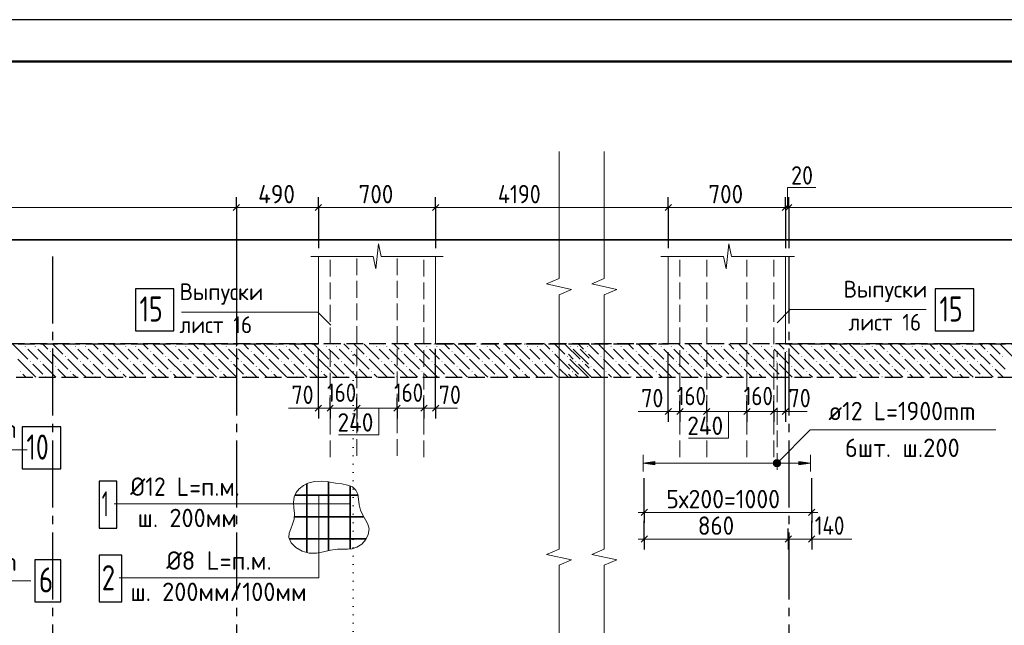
# Model space of a CAD drawing. Header units: millimetres. Extents: x 0 to 50400, y 0 to 35640.
# Tile 19 of 21: x 24739 to 38859, y 26953 to 35640. Entities that reach past the tile are written whole.
import ezdxf

# ---------------------------------------------------------------- set-up
doc = ezdxf.new("R2010")
doc.units = ezdxf.units.MM
for name, pattern in [('______2', [324, 240, -84]), ('______5', [1320, 960, -120, 120, -120]), ('______9', [120, 0, -120])]:
    doc.linetypes.add(name, pattern=pattern)
for name, color, linetype, lineweight in [('Standard', 7, 'Continuous', 25), ('Выпуски арматуры Г-обр.', 52, 'Continuous', 25), ('ЖБ Перекрытие верхний уровень', 7, 'Continuous', 35), ('ЖБ Пилон', 7, 'Continuous', 35), ('Позиционная метка линия выноска', 7, 'Continuous', 13), ('Позиционная метка номер позиции', 7, 'Continuous', 13), ('Примечания', 7, 'Continuous', 13), ('Сечения символ', 7, 'Continuous', 25)]:
    doc.layers.add(name, color=color, linetype=linetype, lineweight=lineweight)
for name, color, linetype, true_color in [('Оси', 7, '______5', 0x656565), ('Стена обрамление П-обр.', 7, 'Continuous', 0xa0a0a0), ('Стена Хомут', 7, '______2', 0xa0a0a0)]:
    doc.layers.add(name, color=color, linetype=linetype, true_color=true_color)
doc.layers.add('Размерная выноска', color=7, linetype='Continuous')
doc.styles.add('ISOCPEUR', font='txt')

msp = doc.modelspace()

# ---------------------------------------------------------------- hatches: boundary and pattern name
at = {"layer": 'Выпуски арматуры Г-обр.', "linetype": 'Continuous', "lineweight": 13, "transparency": 33554687}
msp.add_hatch(color=7, dxfattribs=at).paths.add_polyline_path([(33850, 29255), (33682, 29279), (33850, 29303)], flags=16)
msp.add_hatch(color=7, dxfattribs=at).paths.add_polyline_path([(35914, 29255), (36082, 29279), (35914, 29303)])
at = {"layer": 'ЖБ Перекрытие верхний уровень', "linetype": 'Continuous', "lineweight": 18, "transparency": 33554687}
for points in [[(24812, 30952), (24819, 30959), (24827, 30952), (24819, 30944)], [(24956, 30952), (24963, 30959), (24971, 30952), (24963, 30944)], [(25532, 30952), (25539, 30959), (25547, 30952), (25539, 30944)], [(25676, 30952), (25683, 30959), (25691, 30952), (25683, 30944)], [(26252, 30952), (26259, 30959), (26267, 30952), (26259, 30944)], [(26396, 30952), (26403, 30959), (26411, 30952), (26403, 30944)], [(26972, 30952), (26979, 30959), (26987, 30952), (26979, 30944)], [(27116, 30952), (27123, 30959), (27131, 30952), (27123, 30944)], [(27692, 30952), (27699, 30959), (27707, 30952), (27699, 30944)], [(27836, 30952), (27843, 30959), (27851, 30952), (27843, 30944)], [(28412, 30952), (28419, 30959), (28427, 30952), (28419, 30944)], [(28556, 30952), (28563, 30959), (28571, 30952), (28563, 30944)], [(29132, 30952), (29139, 30959), (29147, 30952), (29139, 30944)], [(29276, 30952), (29283, 30959), (29291, 30952), (29283, 30944)], [(29852, 30952), (29859, 30959), (29867, 30952), (29859, 30944)], [(29996, 30952), (30003, 30959), (30011, 30952), (30003, 30944)], [(30572, 30952), (30579, 30959), (30587, 30952), (30579, 30944)], [(30716, 30952), (30723, 30959), (30731, 30952), (30723, 30944)], [(31292, 30952), (31299, 30959), (31307, 30952), (31299, 30944)], [(31436, 30952), (31443, 30959), (31451, 30952), (31443, 30944)], [(32012, 30952), (32019, 30959), (32027, 30952), (32019, 30944)], [(32156, 30952), (32163, 30959), (32171, 30952), (32163, 30944)], [(32636, 30952), (32643, 30959), (32651, 30952), (32643, 30944)], [(32732, 30952), (32739, 30959), (32747, 30952), (32739, 30944)], [(32876, 30952), (32883, 30959), (32891, 30952), (32883, 30944)], [(33212, 30952), (33219, 30959), (33227, 30952), (33219, 30944)], [(33356, 30952), (33363, 30959), (33371, 30952), (33363, 30944)], [(33932, 30952), (33939, 30959), (33947, 30952), (33939, 30944)], [(34076, 30952), (34083, 30959), (34091, 30952), (34083, 30944)], [(34652, 30952), (34659, 30959), (34667, 30952), (34659, 30944)], [(34796, 30952), (34803, 30959), (34811, 30952), (34803, 30944)], [(35372, 30952), (35379, 30959), (35387, 30952), (35379, 30944)], [(35516, 30952), (35523, 30959), (35531, 30952), (35523, 30944)], [(36092, 30952), (36099, 30959), (36107, 30952), (36099, 30944)], [(36236, 30952), (36243, 30959), (36251, 30952), (36243, 30944)], [(36812, 30952), (36819, 30959), (36827, 30952), (36819, 30944)], [(36956, 30952), (36963, 30959), (36971, 30952), (36963, 30944)], [(37532, 30952), (37539, 30959), (37547, 30952), (37539, 30944)], [(37676, 30952), (37683, 30959), (37691, 30952), (37683, 30944)], [(38252, 30952), (38259, 30959), (38267, 30952), (38259, 30944)], [(38396, 30952), (38403, 30959), (38411, 30952), (38403, 30944)], [(25172, 30880), (25179, 30887), (25187, 30880), (25179, 30872)], [(25388, 30808), (25395, 30815), (25403, 30808), (25395, 30800)], [(25892, 30880), (25899, 30887), (25907, 30880), (25899, 30872)], [(26108, 30808), (26115, 30815), (26123, 30808), (26115, 30800)], [(26612, 30880), (26619, 30887), (26627, 30880), (26619, 30872)], [(26828, 30808), (26835, 30815), (26843, 30808), (26835, 30800)], [(27332, 30880), (27339, 30887), (27347, 30880), (27339, 30872)], [(27548, 30808), (27555, 30815), (27563, 30808), (27555, 30800)], [(28052, 30880), (28059, 30887), (28067, 30880), (28059, 30872)], [(28268, 30808), (28275, 30815), (28283, 30808), (28275, 30800)], [(28772, 30880), (28779, 30887), (28787, 30880), (28779, 30872)], [(28988, 30808), (28995, 30815), (29003, 30808), (28995, 30800)], [(29492, 30880), (29499, 30887), (29507, 30880), (29499, 30872)], [(29708, 30808), (29715, 30815), (29723, 30808), (29715, 30800)], [(30212, 30880), (30219, 30887), (30227, 30880), (30219, 30872)], [(30428, 30808), (30435, 30815), (30443, 30808), (30435, 30800)], [(30932, 30880), (30939, 30887), (30947, 30880), (30939, 30872)], [(31148, 30808), (31155, 30815), (31163, 30808), (31155, 30800)], [(31652, 30880), (31659, 30887), (31667, 30880), (31659, 30872)], [(31868, 30808), (31875, 30815), (31883, 30808), (31875, 30800)], [(32372, 30880), (32379, 30887), (32387, 30880), (32379, 30872)], [(32588, 30808), (32595, 30815), (32603, 30808), (32595, 30800)], [(32852, 30880), (32859, 30887), (32867, 30880), (32859, 30872)], [(33068, 30808), (33075, 30815), (33083, 30808), (33075, 30800)], [(33572, 30880), (33579, 30887), (33587, 30880), (33579, 30872)], [(33788, 30808), (33795, 30815), (33803, 30808), (33795, 30800)], [(34292, 30880), (34299, 30887), (34307, 30880), (34299, 30872)], [(34508, 30808), (34515, 30815), (34523, 30808), (34515, 30800)], [(35012, 30880), (35019, 30887), (35027, 30880), (35019, 30872)], [(35228, 30808), (35235, 30815), (35243, 30808), (35235, 30800)], [(35732, 30880), (35739, 30887), (35747, 30880), (35739, 30872)], [(35948, 30808), (35955, 30815), (35963, 30808), (35955, 30800)], [(36452, 30880), (36459, 30887), (36467, 30880), (36459, 30872)], [(36668, 30808), (36675, 30815), (36683, 30808), (36675, 30800)], [(37172, 30880), (37179, 30887), (37187, 30880), (37179, 30872)], [(37388, 30808), (37395, 30815), (37403, 30808), (37395, 30800)], [(37892, 30880), (37899, 30887), (37907, 30880), (37899, 30872)], [(38108, 30808), (38115, 30815), (38123, 30808), (38115, 30800)], [(38612, 30880), (38619, 30887), (38627, 30880), (38619, 30872)], [(38828, 30808), (38835, 30815), (38843, 30808), (38835, 30800)], [(24884, 30736), (24891, 30743), (24899, 30736), (24891, 30728)], [(25028, 30736), (25035, 30743), (25043, 30736), (25035, 30728)], [(25244, 30664), (25251, 30671), (25259, 30664), (25251, 30656)], [(25604, 30736), (25611, 30743), (25619, 30736), (25611, 30728)], [(25748, 30736), (25755, 30743), (25763, 30736), (25755, 30728)], [(25964, 30664), (25971, 30671), (25979, 30664), (25971, 30656)], [(26324, 30736), (26331, 30743), (26339, 30736), (26331, 30728)], [(26468, 30736), (26475, 30743), (26483, 30736), (26475, 30728)], [(26684, 30664), (26691, 30671), (26699, 30664), (26691, 30656)], [(27044, 30736), (27051, 30743), (27059, 30736), (27051, 30728)], [(27188, 30736), (27195, 30743), (27203, 30736), (27195, 30728)], [(27404, 30664), (27411, 30671), (27419, 30664), (27411, 30656)], [(27764, 30736), (27771, 30743), (27779, 30736), (27771, 30728)], [(27908, 30736), (27915, 30743), (27923, 30736), (27915, 30728)], [(28124, 30664), (28131, 30671), (28139, 30664), (28131, 30656)], [(28484, 30736), (28491, 30743), (28499, 30736), (28491, 30728)], [(28628, 30736), (28635, 30743), (28643, 30736), (28635, 30728)], [(28844, 30664), (28851, 30671), (28859, 30664), (28851, 30656)], [(29204, 30736), (29211, 30743), (29219, 30736), (29211, 30728)], [(29348, 30736), (29355, 30743), (29363, 30736), (29355, 30728)], [(29564, 30664), (29571, 30671), (29579, 30664), (29571, 30656)], [(29924, 30736), (29931, 30743), (29939, 30736), (29931, 30728)], [(30068, 30736), (30075, 30743), (30083, 30736), (30075, 30728)], [(30284, 30664), (30291, 30671), (30299, 30664), (30291, 30656)], [(30644, 30736), (30651, 30743), (30659, 30736), (30651, 30728)], [(30788, 30736), (30795, 30743), (30803, 30736), (30795, 30728)], [(31004, 30664), (31011, 30671), (31019, 30664), (31011, 30656)], [(31364, 30736), (31371, 30743), (31379, 30736), (31371, 30728)], [(31508, 30736), (31515, 30743), (31523, 30736), (31515, 30728)], [(31724, 30664), (31731, 30671), (31739, 30664), (31731, 30656)], [(32084, 30736), (32091, 30743), (32099, 30736), (32091, 30728)], [(32228, 30736), (32235, 30743), (32243, 30736), (32235, 30728)], [(32444, 30664), (32451, 30671), (32459, 30664), (32451, 30656)], [(32708, 30736), (32715, 30743), (32723, 30736), (32715, 30728)], [(32804, 30736), (32811, 30743), (32819, 30736), (32811, 30728)], [(32924, 30664), (32931, 30671), (32939, 30664), (32931, 30656)], [(33284, 30736), (33291, 30743), (33299, 30736), (33291, 30728)], [(33428, 30736), (33435, 30743), (33443, 30736), (33435, 30728)], [(33644, 30664), (33651, 30671), (33659, 30664), (33651, 30656)], [(34004, 30736), (34011, 30743), (34019, 30736), (34011, 30728)], [(34148, 30736), (34155, 30743), (34163, 30736), (34155, 30728)], [(34364, 30664), (34371, 30671), (34379, 30664), (34371, 30656)], [(34724, 30736), (34731, 30743), (34739, 30736), (34731, 30728)], [(34868, 30736), (34875, 30743), (34883, 30736), (34875, 30728)], [(35084, 30664), (35091, 30671), (35099, 30664), (35091, 30656)], [(35444, 30736), (35451, 30743), (35459, 30736), (35451, 30728)], [(35588, 30736), (35595, 30743), (35603, 30736), (35595, 30728)], [(35804, 30664), (35811, 30671), (35819, 30664), (35811, 30656)], [(36164, 30736), (36171, 30743), (36179, 30736), (36171, 30728)], [(36308, 30736), (36315, 30743), (36323, 30736), (36315, 30728)], [(36524, 30664), (36531, 30671), (36539, 30664), (36531, 30656)], [(36884, 30736), (36891, 30743), (36899, 30736), (36891, 30728)], [(37028, 30736), (37035, 30743), (37043, 30736), (37035, 30728)], [(37244, 30664), (37251, 30671), (37259, 30664), (37251, 30656)], [(37604, 30736), (37611, 30743), (37619, 30736), (37611, 30728)], [(37748, 30736), (37755, 30743), (37763, 30736), (37755, 30728)], [(37964, 30664), (37971, 30671), (37979, 30664), (37971, 30656)], [(38324, 30736), (38331, 30743), (38339, 30736), (38331, 30728)], [(38468, 30736), (38475, 30743), (38483, 30736), (38475, 30728)], [(38684, 30664), (38691, 30671), (38699, 30664), (38691, 30656)], [(24740, 30592), (24747, 30599), (24755, 30592), (24747, 30584)], [(25100, 30520), (25107, 30527), (25115, 30520), (25108, 30512), (25107, 30512)], [(25460, 30592), (25467, 30599), (25475, 30592), (25467, 30584)], [(25820, 30520), (25827, 30527), (25835, 30520), (25828, 30512), (25827, 30512)], [(26180, 30592), (26187, 30599), (26195, 30592), (26187, 30584)], [(26540, 30520), (26547, 30527), (26555, 30520), (26548, 30512), (26547, 30512)], [(26900, 30592), (26907, 30599), (26915, 30592), (26907, 30584)], [(27260, 30520), (27267, 30527), (27275, 30520), (27268, 30512), (27267, 30512)], [(27620, 30592), (27627, 30599), (27635, 30592), (27627, 30584)], [(27980, 30520), (27987, 30527), (27995, 30520), (27988, 30512), (27987, 30512)], [(28340, 30592), (28347, 30599), (28355, 30592), (28347, 30584)], [(28700, 30520), (28707, 30527), (28715, 30520), (28708, 30512), (28707, 30512)], [(29060, 30592), (29067, 30599), (29075, 30592), (29067, 30584)], [(29420, 30520), (29427, 30527), (29435, 30520), (29428, 30512), (29427, 30512)], [(29780, 30592), (29787, 30599), (29795, 30592), (29787, 30584)], [(30140, 30520), (30147, 30527), (30155, 30520), (30148, 30512), (30147, 30512)], [(30500, 30592), (30507, 30599), (30515, 30592), (30507, 30584)], [(30860, 30520), (30867, 30527), (30875, 30520), (30868, 30512), (30867, 30512)], [(31220, 30592), (31227, 30599), (31235, 30592), (31227, 30584)], [(31580, 30520), (31587, 30527), (31595, 30520), (31588, 30512), (31587, 30512)], [(31940, 30592), (31947, 30599), (31955, 30592), (31947, 30584)], [(32300, 30520), (32307, 30527), (32315, 30520), (32308, 30512), (32307, 30512)], [(32660, 30592), (32667, 30599), (32675, 30592), (32667, 30584)], [(32780, 30520), (32787, 30527), (32795, 30520), (32788, 30512), (32787, 30512)], [(33140, 30592), (33147, 30599), (33155, 30592), (33147, 30584)], [(33500, 30520), (33507, 30527), (33515, 30520), (33508, 30512), (33507, 30512)], [(33860, 30592), (33867, 30599), (33875, 30592), (33867, 30584)], [(34220, 30520), (34227, 30527), (34235, 30520), (34228, 30512), (34227, 30512)], [(34580, 30592), (34587, 30599), (34595, 30592), (34587, 30584)], [(34940, 30520), (34947, 30527), (34955, 30520), (34948, 30512), (34947, 30512)], [(35300, 30592), (35307, 30599), (35315, 30592), (35307, 30584)], [(35660, 30520), (35667, 30527), (35675, 30520), (35668, 30512), (35667, 30512)], [(36020, 30592), (36027, 30599), (36035, 30592), (36027, 30584)], [(36380, 30520), (36387, 30527), (36395, 30520), (36388, 30512), (36387, 30512)], [(36740, 30592), (36747, 30599), (36755, 30592), (36747, 30584)], [(37100, 30520), (37107, 30527), (37115, 30520), (37108, 30512), (37107, 30512)], [(37460, 30592), (37467, 30599), (37475, 30592), (37467, 30584)], [(37820, 30520), (37827, 30527), (37835, 30520), (37828, 30512), (37827, 30512)], [(38180, 30592), (38187, 30599), (38195, 30592), (38187, 30584)], [(38540, 30520), (38547, 30527), (38555, 30520), (38548, 30512), (38547, 30512)]]:
    msp.add_hatch(color=7, dxfattribs=at).paths.add_polyline_path(points, flags=16)
at = {"layer": 'Позиционная метка линия выноска', "linetype": 'Continuous', "lineweight": 13, "transparency": 33554687}
for points in [[(35639, 29241), (35562, 29318), (35549, 29293)], [(35639, 29241), (35549, 29293), (35614, 29227)], [(35614, 29227), (35549, 29293), (35549, 29266)], [(35614, 29227), (35549, 29266), (35587, 29227)], [(35587, 29227), (35549, 29266), (35562, 29241)], [(35652, 29266), (35587, 29331), (35562, 29318)], [(35652, 29266), (35562, 29318), (35639, 29241)], [(35652, 29293), (35614, 29331), (35587, 29331)], [(35652, 29293), (35587, 29331), (35652, 29266)], [(35614, 29331), (35652, 29293), (35639, 29318)]]:
    msp.add_hatch(color=7, dxfattribs=at).paths.add_polyline_path(points)

# ---------------------------------------------------------------- linework, layer by layer
at = {"layer": 'Standard', "color": 7, "linetype": 'Continuous', "lineweight": 13, "transparency": 33554687}
for p, q in [((32475, 33750), (32475, 31927)), ((33123, 33750), (33123, 31927)), ((20888, 32946), (27848, 32946)), ((27848, 32946), (29024, 32946)), ((29024, 32946), (30704, 32946)), ((30704, 32946), (32907, 32946)), ((32609, 32946), (34040, 32946)), ((34040, 32946), (35720, 32946)), ((35720, 32946), (35768, 32946)), ((35768, 32946), (44288, 32946)), ((29845, 32064), (29883, 32424)), ((29883, 32424), (29921, 32244)), ((34872, 32064), (34911, 32424)), ((34911, 32424), (34949, 32244)), ((28916, 32244), (29807, 32244)), ((29807, 32244), (29845, 32064)), ((29921, 32244), (30812, 32244)), ((30812, 32244), (30812, 32244)), ((33932, 32244), (34834, 32244)), ((34834, 32244), (34872, 32064)), ((34949, 32244), (35852, 32244)), ((35852, 32244), (35852, 32244)), ((32475, 31927), (32295, 31849)), ((33123, 31927), (32943, 31849)), ((32295, 31849), (32655, 31772)), ((32655, 31772), (32475, 31694)), ((32943, 31849), (33303, 31772)), ((33303, 31772), (33123, 31694)), ((32475, 31694), (32475, 29870)), ((33123, 31694), (33123, 29870)), ((29024, 30068), (28934, 30068)), ((29192, 30068), (29024, 30068)), ((29576, 30068), (29192, 30068)), ((30152, 30068), (29576, 30068)), ((30704, 30068), (30536, 30068)), ((30704, 30068), (30794, 30068)), ((34040, 30020), (33950, 30020)), ((34208, 30020), (34040, 30020)), ((34592, 30020), (34208, 30020)), ((35168, 30020), (34592, 30020)), ((35720, 30020), (35552, 30020)), ((35720, 30020), (35810, 30020)), ((32475, 29870), (32475, 28047)), ((33123, 29870), (33123, 28047)), ((33697, 28572), (33607, 28572)), ((33697, 28572), (36097, 28572)), ((36097, 28572), (36187, 28572)), ((33697, 28191), (33607, 28191)), ((33697, 28191), (35761, 28191)), ((35761, 28191), (36097, 28191)), ((36097, 28191), (36187, 28191)), ((32475, 28047), (32295, 27969)), ((32295, 27969), (32655, 27892)), ((33123, 28047), (32943, 27969)), ((32943, 27969), (33303, 27892)), ((32655, 27892), (32475, 27814)), ((33303, 27892), (33123, 27814)), ((32475, 27814), (32475, 25990)), ((33123, 27814), (33123, 25990))]:
    msp.add_line(p, q, dxfattribs=at)
at = {"layer": 'Standard', "color": 7, "linetype": 'Continuous', "lineweight": -3, "transparency": 33554687}
for p, q in [((27848, 32946), (27848, 33096)), ((29024, 32946), (29024, 33096)), ((30704, 32946), (30704, 33096)), ((34040, 32946), (34040, 33096)), ((35720, 32946), (35720, 33096)), ((35768, 32946), (35768, 33096)), ((27848, 32946), (27848, 32796)), ((27848, 32946), (27848, 30961)), ((29024, 32946), (29024, 32796)), ((29024, 32946), (29024, 32364)), ((30704, 32946), (30704, 32796)), ((30704, 32946), (30704, 32364)), ((34040, 32946), (34040, 32796)), ((34040, 32946), (34040, 32364)), ((35720, 32946), (35720, 32796)), ((35720, 32946), (35720, 32364)), ((35768, 32946), (35768, 32796)), ((35768, 32946), (35768, 32364)), ((29024, 30068), (29024, 30218)), ((29192, 30068), (29192, 30218)), ((29576, 30068), (29576, 30218)), ((30152, 30068), (30152, 30218)), ((30536, 30068), (30536, 30218)), ((30704, 30068), (30704, 30218)), ((34040, 30020), (34040, 30170)), ((34208, 30020), (34208, 30170)), ((34592, 30020), (34592, 30170)), ((35168, 30020), (35168, 30170)), ((35552, 30020), (35552, 30170)), ((35720, 30020), (35720, 30170)), ((29024, 30068), (29024, 29918)), ((29192, 30068), (29192, 29918)), ((29192, 30068), (29192, 30068)), ((29576, 30068), (29576, 29918)), ((29576, 30068), (29576, 30068)), ((30152, 30068), (30152, 29918)), ((30152, 30068), (30152, 30068)), ((30536, 30068), (30536, 29918)), ((30704, 30068), (30704, 29918)), ((34040, 30020), (34040, 29870)), ((34208, 30020), (34208, 29870)), ((34208, 30020), (34208, 30020)), ((34592, 30020), (34592, 29870)), ((34592, 30020), (34592, 30020)), ((35168, 30020), (35168, 29870)), ((35168, 30020), (35168, 30020)), ((35552, 30020), (35552, 29870)), ((35720, 30020), (35720, 29870)), ((33697, 28572), (33697, 29063)), ((36097, 28572), (36097, 29063)), ((33697, 28572), (33697, 28722)), ((36097, 28572), (36097, 28722)), ((33697, 28572), (33697, 28422)), ((36097, 28572), (36097, 28422)), ((33697, 28191), (33697, 28452)), ((33697, 28191), (33697, 28341)), ((35761, 28191), (35761, 28341)), ((36097, 28191), (36097, 28341)), ((33697, 28191), (33697, 28041)), ((35761, 28191), (35761, 28041)), ((35761, 28191), (35761, 28191)), ((36097, 28191), (36097, 28041))]:
    msp.add_line(p, q, dxfattribs=at)
at = {"layer": 'Standard', "color": 7, "linetype": 'Continuous', "lineweight": 25, "transparency": 33554687}
for p, q in [((27803, 32901), (27893, 32991)), ((28979, 32901), (29069, 32991)), ((30659, 32901), (30749, 32991)), ((33995, 32901), (34085, 32991)), ((35675, 32901), (35765, 32991)), ((35723, 32901), (35813, 32991)), ((29069, 30113), (28979, 30023)), ((29237, 30113), (29147, 30023)), ((29621, 30113), (29531, 30023)), ((30197, 30113), (30107, 30023)), ((30581, 30113), (30491, 30023)), ((30749, 30113), (30659, 30023)), ((34085, 30065), (33995, 29975)), ((34253, 30065), (34163, 29975)), ((34637, 30065), (34547, 29975)), ((35213, 30065), (35123, 29975)), ((35597, 30065), (35507, 29975)), ((35765, 30065), (35675, 29975)), ((33652, 28527), (33742, 28617)), ((36052, 28527), (36142, 28617)), ((33652, 28146), (33742, 28236)), ((35716, 28146), (35806, 28236)), ((36052, 28146), (36142, 28236))]:
    msp.add_line(p, q, dxfattribs=at)
at = {"layer": 'Standard', "color": 254, "linetype": 'Continuous', "lineweight": 35, "true_color": 0xc4c4ff, "transparency": 33554687}
msp.add_line((32907, 32484), (16265, 32484), dxfattribs=at)
at = {"layer": 'Standard', "color": 7, "linetype": 'Continuous', "lineweight": 25, "transparency": 33554687}
msp.add_lwpolyline([(0, 0), (50400, 0), (50400, 35640), (0, 35640), (0, 0)], close=True, dxfattribs=at)
at = {"layer": 'Standard', "color": 7, "linetype": 'Continuous', "lineweight": 50, "transparency": 33554687}
msp.add_lwpolyline([(2400, 35040), (49800, 35040), (49800, 600), (2400, 600), (2400, 35040)], close=True, dxfattribs=at)
at = {"layer": 'Standard', "color": 254, "linetype": 'Continuous', "lineweight": 35, "true_color": 0xc4c4ff, "transparency": 33554687}
msp.add_lwpolyline([(32609, 22144), (47351, 22144), (47351, 32484), (32609, 32484)], dxfattribs=at)
at = {"layer": 'Standard', "color": 7, "linetype": 'Continuous', "lineweight": -3, "transparency": 33554687}
for points in [[(29024, 30068), (29024, 30088), (29024, 30088), (29024, 30918)], [(30704, 30068), (30704, 30087), (30704, 30087), (30704, 30088), (30704, 30088), (30704, 30088), (30704, 30088), (30704, 30088), (30704, 30088), (30704, 30918)], [(34040, 30020), (34040, 30040), (34040, 30040), (34040, 30870)], [(35720, 30020), (35720, 30039), (35720, 30039), (35720, 30040), (35720, 30040), (35720, 30040), (35720, 30040), (35720, 30040), (35720, 30040), (35720, 30870)], [(30536, 30068), (30536, 30041), (30536, 30041), (30536, 29956)], [(35552, 30020), (35552, 29993), (35552, 29993), (35552, 29908)], [(36097, 28191), (36097, 28211), (36097, 28211), (36097, 28452)]]:
    msp.add_lwpolyline(points, dxfattribs=at)
at = {"layer": 'Standard', "color": 7, "linetype": 'Continuous', "lineweight": 13, "transparency": 33554687}
for points in [[(30536, 30068), (30445, 30068), (30445, 30068), (30152, 30068)], [(35552, 30020), (35461, 30020), (35461, 30020), (35168, 30020)]]:
    msp.add_lwpolyline(points, dxfattribs=at)
at = {"layer": 'Выпуски арматуры Г-обр.', "color": 251, "linetype": 'Continuous', "lineweight": 13, "true_color": 0x494949, "transparency": 33554687}
for p, q in [((33682, 29279), (33682, 29399)), ((36082, 29279), (36082, 29399)), ((33682, 29279), (33850, 29303)), ((33850, 29255), (33682, 29279)), ((33682, 29279), (33682, 29159)), ((33682, 29279), (33682, 29279)), ((33850, 29303), (33850, 29255)), ((33850, 29279), (35914, 29279)), ((36082, 29279), (35914, 29303)), ((35914, 29303), (35914, 29255)), ((35914, 29255), (36082, 29279)), ((36082, 29279), (36082, 29159)), ((36082, 29279), (36082, 29279))]:
    msp.add_line(p, q, dxfattribs=at)
at = {"layer": 'Выпуски арматуры Г-обр.', "color": 7, "linetype": 'Continuous', "lineweight": 25, "transparency": 33554687}
for points in [[(26398, 31178), (26950, 31178), (26950, 31778), (26398, 31778), (26398, 31178)], [(37870, 31178), (38422, 31178), (38422, 31778), (37870, 31778), (37870, 31178)]]:
    msp.add_lwpolyline(points, dxfattribs=at)
at = {"layer": 'ЖБ Перекрытие верхний уровень', "color": 7, "linetype": '______2', "lineweight": 25, "transparency": 33554687}
for p, q in [((32907, 30992), (16265, 30992)), ((44888, 30992), (32609, 30992)), ((16265, 30512), (32907, 30512)), ((32609, 30512), (44888, 30512))]:
    msp.add_line(p, q, dxfattribs=at)
at = {"layer": 'ЖБ Перекрытие верхний уровень', "color": 253, "linetype": '______2', "lineweight": -3, "true_color": 0xababab, "transparency": 33554687}
for p, q in [((19208, 30992), (29024, 30992)), ((30704, 30992), (32907, 30992)), ((32609, 30992), (34040, 30992)), ((35720, 30992), (44288, 30992))]:
    msp.add_line(p, q, dxfattribs=at)
at = {"layer": 'ЖБ Перекрытие верхний уровень', "color": 9, "linetype": 'Continuous', "lineweight": 18, "true_color": 0xc7c7c7, "transparency": 33554687}
for p, q in [((24639, 30988), (24855, 30772)), ((24779, 30992), (24783, 30988)), ((24923, 30992), (24927, 30988)), ((25067, 30992), (25143, 30916)), ((25211, 30992), (25359, 30844)), ((25359, 30988), (25575, 30772)), ((25499, 30992), (25503, 30988)), ((25643, 30992), (25647, 30988)), ((25787, 30992), (25863, 30916)), ((25931, 30992), (26079, 30844)), ((26079, 30988), (26295, 30772)), ((26219, 30992), (26223, 30988)), ((26363, 30992), (26367, 30988)), ((26507, 30992), (26583, 30916)), ((26651, 30992), (26799, 30844)), ((26799, 30988), (27015, 30772)), ((26939, 30992), (26943, 30988)), ((27083, 30992), (27087, 30988)), ((27227, 30992), (27303, 30916)), ((27371, 30992), (27519, 30844)), ((27519, 30988), (27735, 30772)), ((27659, 30992), (27663, 30988)), ((27803, 30992), (27807, 30988)), ((27947, 30992), (28023, 30916)), ((28091, 30992), (28239, 30844)), ((28239, 30988), (28455, 30772)), ((28379, 30992), (28383, 30988)), ((28523, 30992), (28527, 30988)), ((28667, 30992), (28743, 30916)), ((28811, 30992), (28959, 30844)), ((28959, 30988), (29175, 30772)), ((29099, 30992), (29103, 30988)), ((29243, 30992), (29247, 30988)), ((29387, 30992), (29463, 30916)), ((29531, 30992), (29679, 30844)), ((29679, 30988), (29895, 30772)), ((29819, 30992), (29823, 30988)), ((29963, 30992), (29967, 30988)), ((30107, 30992), (30183, 30916)), ((30251, 30992), (30399, 30844)), ((30399, 30988), (30615, 30772)), ((30539, 30992), (30543, 30988)), ((30683, 30992), (30687, 30988)), ((30827, 30992), (30903, 30916)), ((30971, 30992), (31119, 30844)), ((31119, 30988), (31335, 30772)), ((31259, 30992), (31263, 30988)), ((31403, 30992), (31407, 30988)), ((31547, 30992), (31623, 30916)), ((31691, 30992), (31839, 30844)), ((31839, 30988), (32055, 30772)), ((31979, 30992), (31983, 30988)), ((32123, 30992), (32127, 30988)), ((32267, 30992), (32343, 30916)), ((32411, 30992), (32559, 30844)), ((32559, 30988), (32775, 30772)), ((32699, 30992), (32703, 30988)), ((32747, 30992), (32823, 30916)), ((32843, 30992), (32847, 30988)), ((32891, 30992), (33039, 30844)), ((33039, 30988), (33255, 30772)), ((33179, 30992), (33183, 30988)), ((33323, 30992), (33327, 30988)), ((33467, 30992), (33543, 30916)), ((33611, 30992), (33759, 30844)), ((33759, 30988), (33975, 30772)), ((33899, 30992), (33903, 30988)), ((34043, 30992), (34047, 30988)), ((34187, 30992), (34263, 30916)), ((34331, 30992), (34479, 30844)), ((34479, 30988), (34695, 30772)), ((34619, 30992), (34623, 30988)), ((34763, 30992), (34767, 30988)), ((34907, 30992), (34983, 30916)), ((35051, 30992), (35199, 30844)), ((35199, 30988), (35415, 30772)), ((35339, 30992), (35343, 30988)), ((35483, 30992), (35487, 30988)), ((35627, 30992), (35703, 30916)), ((35771, 30992), (35919, 30844)), ((35919, 30988), (36135, 30772)), ((36059, 30992), (36063, 30988)), ((36203, 30992), (36207, 30988)), ((36347, 30992), (36423, 30916)), ((36491, 30992), (36639, 30844)), ((36639, 30988), (36855, 30772)), ((36779, 30992), (36783, 30988)), ((36923, 30992), (36927, 30988)), ((37067, 30992), (37143, 30916)), ((37211, 30992), (37359, 30844)), ((37359, 30988), (37575, 30772)), ((37499, 30992), (37503, 30988)), ((37643, 30992), (37647, 30988)), ((37787, 30992), (37863, 30916)), ((37931, 30992), (38079, 30844)), ((38079, 30988), (38295, 30772)), ((38219, 30992), (38223, 30988)), ((38363, 30992), (38367, 30988)), ((38507, 30992), (38583, 30916)), ((38651, 30992), (38799, 30844)), ((38799, 30988), (39015, 30772)), ((24927, 30844), (24855, 30916)), ((24999, 30772), (24927, 30844)), ((24999, 30916), (25215, 30700)), ((25215, 30844), (25431, 30628)), ((25647, 30844), (25575, 30916)), ((25719, 30772), (25647, 30844)), ((25719, 30916), (25935, 30700)), ((25935, 30844), (26151, 30628)), ((26367, 30844), (26295, 30916)), ((26439, 30772), (26367, 30844)), ((26439, 30916), (26655, 30700)), ((26655, 30844), (26871, 30628)), ((27087, 30844), (27015, 30916)), ((27159, 30772), (27087, 30844)), ((27159, 30916), (27375, 30700)), ((27375, 30844), (27591, 30628)), ((27807, 30844), (27735, 30916)), ((27879, 30772), (27807, 30844)), ((27879, 30916), (28095, 30700)), ((28095, 30844), (28311, 30628)), ((28527, 30844), (28455, 30916)), ((28599, 30772), (28527, 30844)), ((28599, 30916), (28815, 30700)), ((28815, 30844), (29031, 30628)), ((29247, 30844), (29175, 30916)), ((29319, 30772), (29247, 30844)), ((29319, 30916), (29535, 30700)), ((29535, 30844), (29751, 30628)), ((29967, 30844), (29895, 30916)), ((30039, 30772), (29967, 30844)), ((30039, 30916), (30255, 30700)), ((30255, 30844), (30471, 30628)), ((30687, 30844), (30615, 30916)), ((30759, 30772), (30687, 30844)), ((30759, 30916), (30975, 30700)), ((30975, 30844), (31191, 30628)), ((31407, 30844), (31335, 30916)), ((31479, 30772), (31407, 30844)), ((31479, 30916), (31695, 30700)), ((31695, 30844), (31911, 30628)), ((32127, 30844), (32055, 30916)), ((32199, 30772), (32127, 30844)), ((32199, 30916), (32415, 30700)), ((32415, 30844), (32631, 30628)), ((32679, 30772), (32609, 30842)), ((32679, 30916), (32895, 30700)), ((32847, 30844), (32775, 30916)), ((32907, 30784), (32847, 30844)), ((32895, 30844), (33111, 30628)), ((33327, 30844), (33255, 30916)), ((33399, 30772), (33327, 30844)), ((33399, 30916), (33615, 30700)), ((33615, 30844), (33831, 30628)), ((34047, 30844), (33975, 30916)), ((34119, 30772), (34047, 30844)), ((34119, 30916), (34335, 30700)), ((34335, 30844), (34551, 30628)), ((34767, 30844), (34695, 30916)), ((34839, 30772), (34767, 30844)), ((34839, 30916), (35055, 30700)), ((35055, 30844), (35271, 30628)), ((35487, 30844), (35415, 30916)), ((35559, 30772), (35487, 30844)), ((35559, 30916), (35775, 30700)), ((35775, 30844), (35991, 30628)), ((36207, 30844), (36135, 30916)), ((36279, 30772), (36207, 30844)), ((36279, 30916), (36495, 30700)), ((36495, 30844), (36711, 30628)), ((36927, 30844), (36855, 30916)), ((36999, 30772), (36927, 30844)), ((36999, 30916), (37215, 30700)), ((37215, 30844), (37431, 30628)), ((37647, 30844), (37575, 30916)), ((37719, 30772), (37647, 30844)), ((37719, 30916), (37935, 30700)), ((37935, 30844), (38151, 30628)), ((38367, 30844), (38295, 30916)), ((38439, 30772), (38367, 30844)), ((38439, 30916), (38655, 30700)), ((38655, 30844), (38871, 30628)), ((24927, 30556), (24711, 30772)), ((24927, 30700), (25071, 30556)), ((25071, 30700), (25259, 30512)), ((25647, 30556), (25431, 30772)), ((25647, 30700), (25791, 30556)), ((25791, 30700), (25979, 30512)), ((26367, 30556), (26151, 30772)), ((26367, 30700), (26511, 30556)), ((26511, 30700), (26699, 30512)), ((27087, 30556), (26871, 30772)), ((27087, 30700), (27231, 30556)), ((27231, 30700), (27419, 30512)), ((27807, 30556), (27591, 30772)), ((27807, 30700), (27951, 30556)), ((27951, 30700), (28139, 30512)), ((28527, 30556), (28311, 30772)), ((28527, 30700), (28671, 30556)), ((28671, 30700), (28859, 30512)), ((29247, 30556), (29031, 30772)), ((29247, 30700), (29391, 30556)), ((29391, 30700), (29579, 30512)), ((29967, 30556), (29751, 30772)), ((29967, 30700), (30111, 30556)), ((30111, 30700), (30299, 30512)), ((30687, 30556), (30471, 30772)), ((30687, 30700), (30831, 30556)), ((30831, 30700), (31019, 30512)), ((31407, 30556), (31191, 30772)), ((31407, 30700), (31551, 30556)), ((31551, 30700), (31739, 30512)), ((32127, 30556), (31911, 30772)), ((32127, 30700), (32271, 30556)), ((32271, 30700), (32459, 30512)), ((32609, 30698), (32751, 30556)), ((32847, 30556), (32631, 30772)), ((32751, 30700), (32939, 30512)), ((32847, 30700), (32907, 30640)), ((33327, 30556), (33111, 30772)), ((33327, 30700), (33471, 30556)), ((33471, 30700), (33659, 30512)), ((34047, 30556), (33831, 30772)), ((34047, 30700), (34191, 30556)), ((34191, 30700), (34379, 30512)), ((34767, 30556), (34551, 30772)), ((34767, 30700), (34911, 30556)), ((34911, 30700), (35099, 30512)), ((35487, 30556), (35271, 30772)), ((35487, 30700), (35631, 30556)), ((35631, 30700), (35819, 30512)), ((36207, 30556), (35991, 30772)), ((36207, 30700), (36351, 30556)), ((36351, 30700), (36539, 30512)), ((36927, 30556), (36711, 30772)), ((36927, 30700), (37071, 30556)), ((37071, 30700), (37259, 30512)), ((37647, 30556), (37431, 30772)), ((37647, 30700), (37791, 30556)), ((37791, 30700), (37979, 30512)), ((38367, 30556), (38151, 30772)), ((38367, 30700), (38511, 30556)), ((38511, 30700), (38699, 30512)), ((24783, 30556), (24827, 30512)), ((24927, 30556), (24971, 30512)), ((25403, 30512), (25287, 30628)), ((25503, 30556), (25547, 30512)), ((25647, 30556), (25691, 30512)), ((26123, 30512), (26007, 30628)), ((26223, 30556), (26267, 30512)), ((26367, 30556), (26411, 30512)), ((26843, 30512), (26727, 30628)), ((26943, 30556), (26987, 30512)), ((27087, 30556), (27131, 30512)), ((27563, 30512), (27447, 30628)), ((27663, 30556), (27707, 30512)), ((27807, 30556), (27851, 30512)), ((28283, 30512), (28167, 30628)), ((28383, 30556), (28427, 30512)), ((28527, 30556), (28571, 30512)), ((29003, 30512), (28887, 30628)), ((29103, 30556), (29147, 30512)), ((29247, 30556), (29291, 30512)), ((29723, 30512), (29607, 30628)), ((29823, 30556), (29867, 30512)), ((29967, 30556), (30011, 30512)), ((30443, 30512), (30327, 30628)), ((30543, 30556), (30587, 30512)), ((30687, 30556), (30731, 30512)), ((31163, 30512), (31047, 30628)), ((31263, 30556), (31307, 30512)), ((31407, 30556), (31451, 30512)), ((31883, 30512), (31767, 30628)), ((31983, 30556), (32027, 30512)), ((32127, 30556), (32171, 30512)), ((32603, 30512), (32487, 30628)), ((32609, 30554), (32651, 30512)), ((32703, 30556), (32747, 30512)), ((32847, 30556), (32891, 30512)), ((33083, 30512), (32967, 30628)), ((33183, 30556), (33227, 30512)), ((33327, 30556), (33371, 30512)), ((33803, 30512), (33687, 30628)), ((33903, 30556), (33947, 30512)), ((34047, 30556), (34091, 30512)), ((34523, 30512), (34407, 30628)), ((34623, 30556), (34667, 30512)), ((34767, 30556), (34811, 30512)), ((35243, 30512), (35127, 30628)), ((35343, 30556), (35387, 30512)), ((35487, 30556), (35531, 30512)), ((35963, 30512), (35847, 30628)), ((36063, 30556), (36107, 30512)), ((36207, 30556), (36251, 30512)), ((36683, 30512), (36567, 30628)), ((36783, 30556), (36827, 30512)), ((36927, 30556), (36971, 30512)), ((37403, 30512), (37287, 30628)), ((37503, 30556), (37547, 30512)), ((37647, 30556), (37691, 30512)), ((38123, 30512), (38007, 30628)), ((38223, 30556), (38267, 30512)), ((38367, 30556), (38411, 30512)), ((38843, 30512), (38727, 30628))]:
    msp.add_line(p, q, dxfattribs=at)
at = {"layer": 'ЖБ Пилон', "color": 7, "linetype": 'Continuous', "lineweight": 18, "transparency": 33554687}
for p, q in [((29024, 32244), (29024, 30992)), ((30704, 32244), (30704, 30992)), ((34040, 32244), (34040, 30992)), ((35720, 32244), (35720, 30992))]:
    msp.add_line(p, q, dxfattribs=at)
at = {"layer": 'Оси', "color": 8, "linetype": '______5', "lineweight": -3, "transparency": 33554687}
for p, q in [((25208, 32244), (25208, 20815)), ((27848, 32244), (27848, 20815)), ((35768, 32244), (35768, 20815))]:
    msp.add_line(p, q, dxfattribs=at)
at = {"layer": 'Позиционная метка линия выноска', "color": 7, "linetype": 'Continuous', "lineweight": 13, "transparency": 33554687}
for p, q in [((35562, 29318), (35562, 29318)), ((35562, 29241), (35562, 29241)), ((35639, 29318), (35639, 29318)), ((35639, 29241), (35639, 29241))]:
    msp.add_line(p, q, dxfattribs=at)
for points in [[(38740, 29755), (36076, 29755), (35600, 29279)], [(24848, 29472), (22790, 29472), (22327, 28972)], [(20162, 27117), (20637, 27592), (24897, 27592)]]:
    msp.add_lwpolyline(points, dxfattribs=at)
msp.add_circle((35600, 29279), 54, dxfattribs=at)
at = {"layer": 'Позиционная метка номер позиции', "color": 7, "linetype": 'Continuous', "lineweight": 35, "transparency": 33554687}
for p, q in [((28855, 28985), (28855, 27998)), ((29168, 29010), (29168, 28023)), ((29481, 28952), (29481, 28049)), ((28684, 28821), (29590, 28821)), ((28678, 28508), (29672, 28508)), ((28603, 28195), (29709, 28195))]:
    msp.add_line(p, q, dxfattribs=at)
at = {"layer": 'Позиционная метка номер позиции', "color": 7, "linetype": 'Continuous', "lineweight": 13, "transparency": 33554687}
for points in [[(29203, 31257), (29016, 31443), (27062, 31443)], [(35600, 31294), (35787, 31481), (37741, 31481)], [(26168, 27636), (29027, 27636), (29027, 28821)], [(26096, 28696), (27808, 28696), (29481, 28696)]]:
    msp.add_lwpolyline(points, dxfattribs=at)
at = {"layer": 'Позиционная метка номер позиции', "color": 7, "linetype": 'Continuous', "lineweight": 25, "transparency": 33554687}
for points in [[(25880, 28348), (26132, 28348), (26132, 29020), (25880, 29020), (25880, 28348)], [(25880, 27288), (26204, 27288), (26204, 27960), (25880, 27960), (25880, 27288)]]:
    msp.add_lwpolyline(points, dxfattribs=at)
at = {"layer": 'Позиционная метка номер позиции', "color": 7, "linetype": '______2', "lineweight": 13, "transparency": 33554687}
msp.add_lwpolyline([(29267, 28993), (29167, 29011), (29067, 29021), (28969, 29018), (28873, 28993), (28808, 28958), (28749, 28912), (28703, 28856), (28674, 28794), (28665, 28717), (28671, 28638), (28678, 28556), (28674, 28474), (28654, 28406), (28627, 28339), (28605, 28275), (28600, 28213), (28632, 28135), (28701, 28069), (28792, 28018), (28891, 27990), (28996, 27988), (29097, 28006), (29195, 28029), (29295, 28045), (29366, 28047), (29438, 28046), (29508, 28052), (29576, 28072), (29645, 28118), (29701, 28183), (29738, 28258), (29749, 28335), (29731, 28403), (29697, 28468), (29658, 28534), (29625, 28604), (29608, 28682), (29599, 28761), (29587, 28834), (29562, 28894), (29512, 28938), (29441, 28965), (29358, 28982), (29267, 28993)], dxfattribs=at)
at = {"layer": 'Примечания', "color": 7, "linetype": '______2', "lineweight": 13, "transparency": 33554687}
for p, q in [((29192, 29364), (29192, 32244)), ((29576, 29384), (29576, 32264)), ((30152, 29384), (30152, 32264)), ((30536, 29364), (30536, 32244)), ((34208, 29364), (34208, 32244)), ((34592, 29364), (34592, 32244)), ((35168, 29364), (35168, 32244)), ((35552, 29364), (35552, 32244)), ((35602, 29183), (35602, 30887))]:
    msp.add_line(p, q, dxfattribs=at)
at = {"layer": 'Размерная выноска', "color": 7, "linetype": 'Continuous', "lineweight": 13, "transparency": 33554687}
for p, q in [((35751, 32946), (35751, 33234)), ((35751, 33234), (36159, 33234)), ((28928, 30068), (28592, 30068)), ((29889, 30068), (29889, 29684)), ((30608, 30068), (31016, 30068)), ((33944, 30022), (33608, 30022)), ((34905, 30020), (34905, 29636)), ((35624, 30022), (36032, 30022)), ((29889, 29684), (29313, 29684)), ((34905, 29636), (34329, 29636)), ((36097, 28191), (36673, 28191))]:
    msp.add_line(p, q, dxfattribs=at)
at = {"layer": 'Сечения символ', "color": 7, "linetype": '______9', "lineweight": 13, "transparency": 33554687}
msp.add_line((29522, 30827), (29522, 21823), dxfattribs=at)
at = {"layer": 'Стена обрамление П-обр.', "color": 7, "linetype": 'Continuous', "lineweight": 25, "transparency": 33554687}
msp.add_lwpolyline([(24956, 27292), (25328, 27292), (25328, 27892), (24956, 27892), (24956, 27292)], dxfattribs=at)
at = {"layer": 'Стена Хомут', "color": 7, "linetype": 'Continuous', "lineweight": 25, "transparency": 33554687}
msp.add_lwpolyline([(24776, 29198), (25328, 29198), (25328, 29798), (24776, 29798), (24776, 29198)], dxfattribs=at)

# ---------------------------------------------------------------- texts
at = {"layer": 'Standard', "color": 7, "linetype": 'Continuous', "lineweight": 25, "transparency": 33554687, "char_height": 264, "attachment_point": 7, "style": 'ISOCPEUR'}
for s, insert, width in [('\\W0.87;20', (35802, 33275), 484.72), ('\\W0.92;490', (28159, 33006), 701.32), ('\\W0.91;700', (29600, 33006), 674.39), ('\\W0.87;4190', (31597, 33006), 827.32), ('\\W0.91;700', (34616, 33006), 674.39), ('\\W0.87;70', (28636, 30128), 484.71), ('\\W0.83;160', (29147, 30158), 610.29), ('\\W0.83;160', (30107, 30158), 610.29), ('\\W0.87;70', (30749, 30128), 484.72), ('\\W0.83;160', (34163, 30110), 610.29), ('\\W0.83;160', (35123, 30110), 610.29), ('\\W0.87;70', (33652, 30080), 484.71), ('\\W0.87;70', (35765, 30080), 484.72), ('\\W0.92;240', (29297, 29732), 701.33), ('\\W0.92;240', (34313, 29684), 701.32), ('\\W0.94;5х200=1000', (34012, 28632), 1918.45), ('\\W0.91;860', (34465, 28251), 674.39), ('\\W0.83;140', (36142, 28251), 637.69)]:
    msp.add_mtext(s, dxfattribs=dict(at, insert=insert, width=width))
at = {"layer": 'Standard', "color": 7, "linetype": 'Continuous', "lineweight": 13, "transparency": 33554687, "insert": (36573, 29367), "char_height": 264, "width": 2054.8, "attachment_point": 7, "style": 'ISOCPEUR'}
msp.add_mtext('\\W0.97;6шт. ш.200 ', dxfattribs=at)
at = {"layer": 'Выпуски арматуры Г-обр.', "color": 7, "linetype": 'Continuous', "lineweight": 13, "transparency": 33554687, "attachment_point": 7, "style": 'ISOCPEUR'}
for s, insert, char_height, width in [('\\W0.75;15', (26458, 31310), 360, 566.73), ('\\W0.75;15', (37930, 31310), 360, 566.73), ('\\W0.94;ø12 L=1900mm ', (36336, 29895), 264, 2525.25)]:
    msp.add_mtext(s, dxfattribs=dict(at, insert=insert, char_height=char_height, width=width))
at = {"layer": 'Позиционная метка номер позиции', "color": 7, "linetype": 'Continuous', "lineweight": 18, "transparency": 33554687, "char_height": 240, "attachment_point": 7, "style": 'ISOCPEUR'}
for s, insert, width in [('\\W0.96;Выпуски', (27031, 31552), 1314.65), ('\\W0.96;Выпуски', (36553, 31589), 1314.65), ('\\W0.92;лист 16', (27031, 31144), 1238.19), ('\\W0.92;лист 16', (36625, 31181), 1238.19)]:
    msp.add_mtext(s, dxfattribs=dict(at, insert=insert, width=width))
at = {"layer": 'Позиционная метка номер позиции', "color": 7, "linetype": 'Continuous', "lineweight": 25, "transparency": 33554687, "attachment_point": 7, "style": 'ISOCPEUR'}
for s, insert, char_height, width in [('\\W0.94;Ø12 L=п.м.', (26325, 28810), 264, 1786.43), ('\\W0.56;1', (25916, 28516), 360, 279.99), ('\\W0.96;ш. 200мм', (26431, 28361), 264, 1578.57), ('\\W0.97;Ø8 L=п.м.', (26842, 27750), 264, 1657.9), ('\\W0.78;2', (25916, 27456), 360, 391.69), ('\\W0.96;ш. 200мм/100мм', (26327, 27301), 264, 2686.14)]:
    msp.add_mtext(s, dxfattribs=dict(at, insert=insert, char_height=char_height, width=width))
at = {"layer": 'Стена обрамление П-обр.', "color": 7, "linetype": 'Continuous', "lineweight": 13, "transparency": 33554687, "attachment_point": 7, "style": 'ISOCPEUR'}
for s, insert, char_height, width in [('\\W0.94;ø12 L=1340mm ', (22580, 27733), 264, 2551.79), ('\\W0.78;6', (25016, 27424), 360, 391.69)]:
    msp.add_mtext(s, dxfattribs=dict(at, insert=insert, char_height=char_height, width=width))
at = {"layer": 'Стена Хомут', "color": 7, "linetype": 'Continuous', "lineweight": 13, "transparency": 33554687, "attachment_point": 7, "style": 'ISOCPEUR'}
for s, insert, char_height, width in [('\\W0.93;ø8 L=1120mm ', (22772, 29640), 264, 2339.98), ('\\W0.75;10', (24836, 29330), 360, 566.74)]:
    msp.add_mtext(s, dxfattribs=dict(at, insert=insert, char_height=char_height, width=width))

doc.saveas('drawing.dxf')
